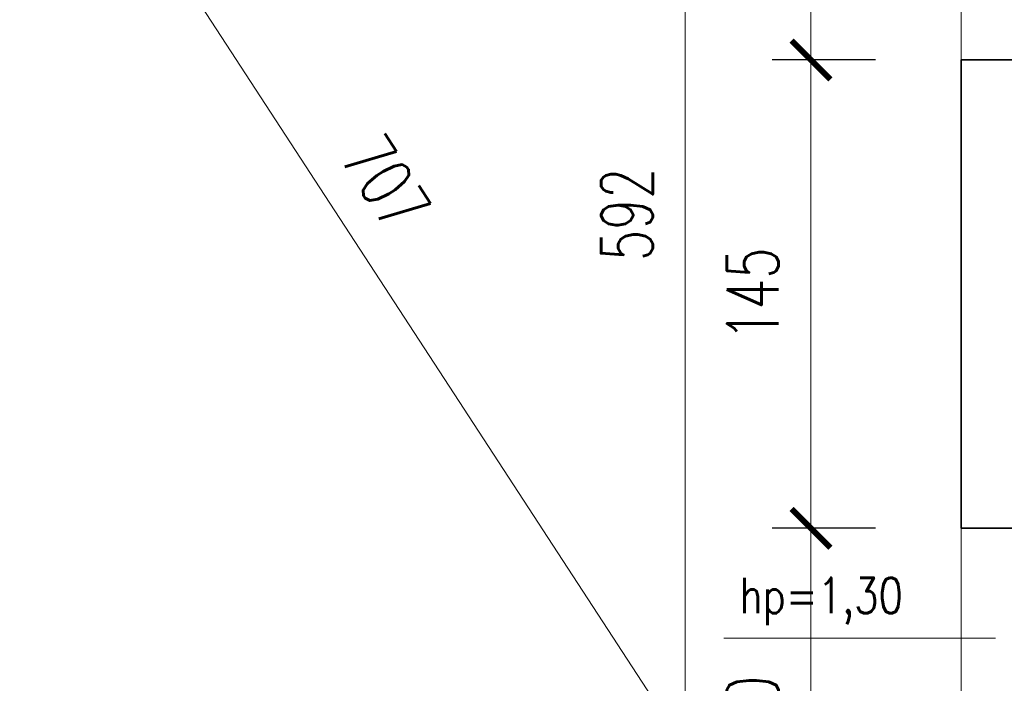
# Model space of a CAD drawing. Header units: inches. Extents: x 0 to 111471, y -105323 to 11070.
# Tile 32 of 256: x 496 to 801, y 432 to 637. Entities that reach past the tile are written whole.
import ezdxf

# ---------------------------------------------------------------- set-up
doc = ezdxf.new("R2010")
doc.units = ezdxf.units.IN
doc.header["$MEASUREMENT"] = 0
for name, color, linetype, lineweight in [('888 drzwi i okna', 4, 'Continuous', 0), ('888 opisy', 3, 'Continuous', 0), ('888 sciany istniejące', 2, 'Continuous', 35), ('888 widok', 8, 'Continuous', 0), ('888 wymiary', 1, 'Continuous', 0), ('Wymiary', 85, 'Continuous', 18)]:
    doc.layers.add(name, color=color, linetype=linetype, lineweight=lineweight)
doc.styles.add('RS1108', font='romans.shx', dxfattribs={"width": 0.8, "height": 11})
doc.styles.add('TS 100_wymiary', font='romans.shx', dxfattribs={"width": 0.7, "height": 16})
doc.dimstyles.new('Dim Style 100', dxfattribs={"dimtxt": 16, "dimasz": 12, "dimexe": 12, "dimexo": 2, "dimgap": 10, "dimtad": 1, "dimdec": 0, "dimzin": 9, "dimtxsty": 'TS 100_wymiary', "dimblk": 'ARCHTICK', "dimcen": 2.5, "dimdle": 12, "dimclrd": 256, "dimclrt": 2, "dimadec": 0, "dimazin": 2, "dimtfac": 1, "dimtdec": 0, "dimtix": 1, "dimtmove": 2, "dimatfit": 3, "dimfxl": 0, "dimlwd": -1, "dimarcsym": 0})

# ---------------------------------------------------------------- blocks, each defined once
blk = doc.blocks.new('okno')
at = {"layer": '888 drzwi i okna'}
for points in [[(-70666.67, 13438.51), (-70666.67, 13544.86)], [(-70721.67, 13478.91), (-70611.67, 13478.91)], [(-70611.67, 13473.91), (-70721.67, 13473.91)]]:
    blk.add_lwpolyline(points, dxfattribs=at)
for points in [[(-70726.67, 13473.91), (-70721.67, 13473.91), (-70721.67, 13478.91), (-70726.67, 13478.91)], [(-70606.67, 13473.91), (-70611.67, 13473.91), (-70611.67, 13478.91), (-70606.67, 13478.91)]]:
    blk.add_lwpolyline(points, close=True, dxfattribs=at)
at = {"layer": '888 sciany istniejące'}
for p, q in [((-70726.67, 13496.41), (-70726.67, 13456.41)), ((-70606.67, 13456.41), (-70606.67, 13496.41))]:
    blk.add_line(p, q, dxfattribs=at)
at = {"layer": '888 widok'}
for p, q in [((-70606.67, 13496.41), (-70726.67, 13496.41)), ((-70726.67, 13456.41), (-70606.67, 13456.41))]:
    blk.add_line(p, q, dxfattribs=at)
blk = doc.blocks.new('_ArchTick')
at = {"layer": 'Wymiary', "color": 0, "const_width": 0.15}
blk.add_lwpolyline([(-0.5, -0.5), (0.5, 0.5)], dxfattribs=at)
blk = doc.blocks.new('*D235')
at = {"layer": '888 wymiary', "ltscale": 10}
blk.add_line((740.93, 756.67), (740.93, 612.67), dxfattribs=at)
at = {"layer": '888 wymiary', "color": 0, "lineweight": -2, "ltscale": 10}
for p, q in [((760.93, 744.67), (728.93, 744.67)), ((760.93, 624.67), (728.93, 624.67))]:
    blk.add_line(p, q, dxfattribs=at)
at = {"layer": 'Defpoints', "color": 0}
for p in [(787.42, 744.67), (740.93, 624.67), (787.42, 624.67)]:
    blk.add_point(p, dxfattribs=at)
at = {"layer": '888 wymiary', "linetype": 'ByBlock', "xscale": 12, "yscale": 12, "zscale": 12}
for p, rotation in [((740.93, 744.67), 90), ((740.93, 624.67), 270)]:
    blk.add_blockref('_ArchTick', p, dxfattribs=dict(at, rotation=rotation))
at = {"layer": '888 wymiary', "color": 2, "ltscale": 0.01, "insert": (722.93, 684.67), "char_height": 16, "attachment_point": 5, "rotation": 90, "style": 'TS 100_wymiary'}
blk.add_mtext('120', dxfattribs=at)
blk = doc.blocks.new('*D236')
at = {"layer": '888 wymiary', "ltscale": 10}
blk.add_line((740.93, 636.67), (740.93, 467.82), dxfattribs=at)
at = {"layer": '888 wymiary', "color": 0, "lineweight": -2, "ltscale": 10}
for p, q in [((760.93, 624.67), (728.93, 624.67)), ((760.93, 479.82), (728.93, 479.82))]:
    blk.add_line(p, q, dxfattribs=at)
at = {"layer": 'Defpoints', "color": 0}
for p in [(787.42, 624.67), (740.93, 479.82), (787.42, 479.82)]:
    blk.add_point(p, dxfattribs=at)
at = {"layer": '888 wymiary', "linetype": 'ByBlock', "xscale": 12, "yscale": 12, "zscale": 12}
for p, rotation in [((740.93, 624.67), 90), ((740.93, 479.82), 270)]:
    blk.add_blockref('_ArchTick', p, dxfattribs=dict(at, rotation=rotation))
at = {"layer": '888 wymiary', "color": 2, "ltscale": 0.01, "insert": (722.93, 552.24), "char_height": 16, "attachment_point": 5, "rotation": 90, "style": 'TS 100_wymiary'}
blk.add_mtext('145', dxfattribs=at)
blk = doc.blocks.new('*D237')
at = {"layer": '888 wymiary', "ltscale": 10}
blk.add_line((740.93, 491.82), (740.93, 347.82), dxfattribs=at)
at = {"layer": '888 wymiary', "color": 0, "lineweight": -2, "ltscale": 10}
for p, q in [((760.93, 479.82), (728.93, 479.82)), ((760.93, 359.82), (728.93, 359.82))]:
    blk.add_line(p, q, dxfattribs=at)
at = {"layer": 'Defpoints', "color": 0}
for p in [(787.42, 479.82), (740.93, 359.82), (787.42, 359.82)]:
    blk.add_point(p, dxfattribs=at)
at = {"layer": '888 wymiary', "linetype": 'ByBlock', "xscale": 12, "yscale": 12, "zscale": 12}
for p, rotation in [((740.93, 479.82), 90), ((740.93, 359.82), 270)]:
    blk.add_blockref('_ArchTick', p, dxfattribs=dict(at, rotation=rotation))
at = {"layer": '888 wymiary', "color": 2, "ltscale": 0.01, "insert": (722.93, 419.82), "char_height": 16, "attachment_point": 5, "rotation": 90, "style": 'TS 100_wymiary'}
blk.add_mtext('120', dxfattribs=at)
blk = doc.blocks.new('*D245')
at = {"layer": '888 wymiary', "ltscale": 10}
blk.add_line((701.98, 884.78), (701.98, 268.99), dxfattribs=at)
at = {"layer": '888 wymiary', "color": 0, "lineweight": -2, "ltscale": 10}
for p, q in [((681.98, 872.78), (713.98, 872.78)), ((681.98, 280.99), (713.98, 280.99))]:
    blk.add_line(p, q, dxfattribs=at)
at = {"layer": 'Defpoints', "color": 0}
for p in [(512.15, 872.78), (512.15, 280.99), (701.98, 280.99)]:
    blk.add_point(p, dxfattribs=at)
at = {"layer": '888 wymiary', "linetype": 'ByBlock', "xscale": 12, "yscale": 12, "zscale": 12}
for p, rotation in [((701.98, 872.78), 90), ((701.98, 280.99), 270)]:
    blk.add_blockref('_ArchTick', p, dxfattribs=dict(at, rotation=rotation))
at = {"layer": '888 wymiary', "color": 2, "ltscale": 0.01, "insert": (683.98, 576.89), "char_height": 16, "attachment_point": 5, "rotation": 90, "style": 'TS 100_wymiary'}
blk.add_mtext('592', dxfattribs=at)
blk = doc.blocks.new('*D261')
at = {"layer": '888 wymiary', "ltscale": 10}
blk.add_line((793.98, 270.94), (394.82, 882.83), dxfattribs=at)
at = {"layer": '888 wymiary', "color": 0, "lineweight": -2, "ltscale": 10}
for p, q in [((399.7, 871.69), (391.33, 866.22)), ((785.75, 279.9), (777.37, 274.44))]:
    blk.add_line(p, q, dxfattribs=at)
at = {"layer": 'Defpoints', "color": 0}
for p in [(401.38, 872.78), (401.38, 872.78), (787.42, 280.99)]:
    blk.add_point(p, dxfattribs=at)
at = {"layer": '888 wymiary', "linetype": 'ByBlock', "xscale": 12, "yscale": 12, "zscale": 12}
for p, rotation in [((401.38, 872.78), 123.1180503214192), ((787.42, 280.99), 303.1180503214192)]:
    blk.add_blockref('_ArchTick', p, dxfattribs=dict(at, rotation=rotation))
at = {"layer": '888 wymiary', "color": 2, "ltscale": 0.01, "insert": (609.48, 586.72), "char_height": 16, "attachment_point": 5, "rotation": 303.1181, "style": 'TS 100_wymiary'}
blk.add_mtext('707', dxfattribs=at)

msp = doc.modelspace()

# ---------------------------------------------------------------- linework, layer by layer
at = {"layer": '888 opisy', "ltscale": 1.5}
msp.add_lwpolyline([(714.002, 445.823), (797.949, 445.823)], dxfattribs=at)
at = {"layer": '888 sciany istniejące'}
msp.add_lwpolyline([(787.424, 624.674), (787.424, 479.815)], dxfattribs=at)

# ---------------------------------------------------------------- block references
at = {"layer": '888 drzwi i okna', "rotation": 270}
for p in [(-12668.986, -69981.998), (-12668.986, -70246.856)]:
    msp.add_blockref('okno', p, dxfattribs=at)

# ---------------------------------------------------------------- texts
at = {"layer": '888 opisy', "ltscale": 1.5, "insert": (718.846, 449.855), "char_height": 11, "width": 231.51339, "attachment_point": 7, "style": 'RS1108'}
msp.add_mtext('hp=1,30', dxfattribs=at)

# ---------------------------------------------------------------- dimensions: what is measured, and where the dimension line sits
at = {"layer": '888 wymiary', "ltscale": 10}
for base, p1, p2, picture, middle in [((701.984, 280.994), (512.146, 872.781), (512.146, 280.994), '*D245', (683.984, 576.887)), ((740.927, 624.674), (787.424, 744.674), (787.424, 624.674), '*D235', (722.927, 684.674)), ((740.927, 479.815), (787.424, 624.674), (787.424, 479.815), '*D236', (722.927, 552.245)), ((740.927, 359.815), (787.424, 479.815), (787.424, 359.815), '*D237', (722.927, 419.815))]:
    dim = msp.add_linear_dim(base=base, p1=p1, p2=p2, angle=90, dimstyle='Dim Style 100', dxfattribs=at)
    dim.commit()
    dim.dimension.update_dxf_attribs({"geometry": picture, "text_midpoint": middle})
dim = msp.add_aligned_dim(p1=(787.424, 280.994), p2=(401.377, 872.781), distance=0, dimstyle='Dim Style 100', dxfattribs=at)
dim.commit()
dim.dimension.update_dxf_attribs({"geometry": '*D261', "text_midpoint": (609.476, 586.722)})

doc.saveas('drawing.dxf')
